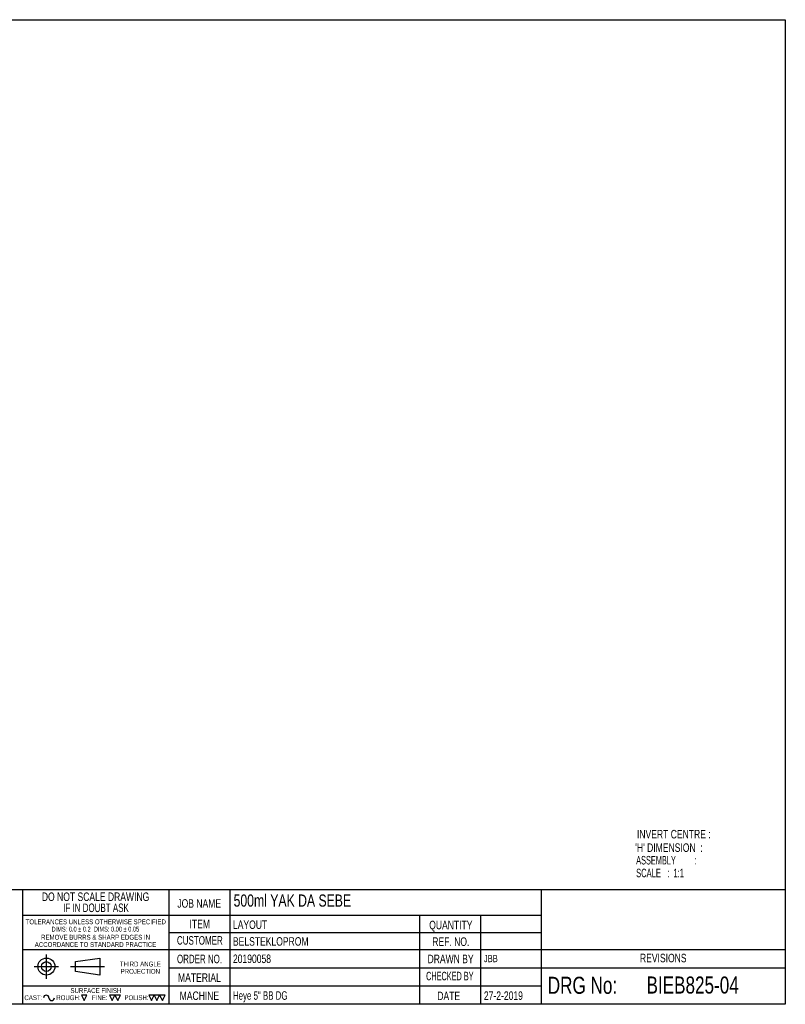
# Model space of a CAD drawing. Header units: millimetres. Extents: x 8 to 586, y 8 to 412.
# Tile 5 of 5: x 272 to 586, y 8 to 412. Entities that reach past the tile are written whole.
import ezdxf

# ---------------------------------------------------------------- set-up
doc = ezdxf.new("R2010")
doc.units = ezdxf.units.MM
doc.layers.add('DIMENSIONS', color=2, linetype='Continuous')
doc.layers.add('TEXT', color=2, linetype='Continuous')
doc.layers.add('OUTLINE', color=7, linetype='Continuous', lineweight=25)
doc.styles.add('SLDTEXTSTYLE0', font='TXT', dxfattribs={"width": 0.75})
doc.styles.add('SLDTEXTSTYLE1', font='TXT', dxfattribs={"width": 0.660714})
doc.styles.add('SLDTEXTSTYLE2', font='TXT', dxfattribs={"width": 0.692308})
doc.styles.add('SLDTEXTSTYLE3', font='TXT', dxfattribs={"width": 0.702531})
doc.styles.add('SLDTEXTSTYLE4', font='TXT', dxfattribs={"width": 0.696874})
doc.styles.add('SLDTEXTSTYLE5', font='TXT', dxfattribs={"width": 0.620208})
doc.styles.add('SLDTEXTSTYLE6', font='TXT', dxfattribs={"width": 0.7})
doc.styles.add('SLDTEXTSTYLE7', font='TXT', dxfattribs={"width": 0.691176})
doc.styles.add('SLDTEXTSTYLE8', font='TXT', dxfattribs={"width": 0.625})
doc.dimstyles.new('SLDDIMSTYLE4', dxfattribs={"dimtxt": 3.5, "dimasz": 2, "dimexe": 0, "dimexo": 0.0625, "dimgap": 0.875, "dimtad": 1, "dimrnd": 1e-09, "dimzin": 12, "dimdsep": 46, "dimtxsty": 'SLDTEXTSTYLE0', "dimsah": 1, "dimcen": 0, "dimadec": 0, "dimazin": 3, "dimtfac": 1, "dimtofl": 0, "dimtmove": 0, "dimatfit": 3, "dimfxl": 0, "dimfrac": 2, "dimtolj": 1, "dimtzin": 12, "dimarcsym": 0})

# ---------------------------------------------------------------- blocks, each defined once
blk = doc.blocks.new('SW_NOTE_0')
at = {"layer": 'TEXT', "color": 0, "char_height": 3.5, "attachment_point": 2}
for s, insert, style in [('DO NOT SCALE DRAWING', (28.71, 4.5), 'SLDTEXTSTYLE0'), ('IF IN DOUBT ASK', (28.89, -0.03), 'SLDTEXTSTYLE6')]:
    blk.add_mtext(s, dxfattribs=dict(at, insert=insert, style=style))
blk = doc.blocks.new('SW_NOTE_0_1')
at = {"layer": 'TEXT', "color": 0, "char_height": 2, "attachment_point": 2}
for s, insert, style in [('TOLERANCES UNLESS OTHERWISE SPECIFIED', (27.09, 2.57), 'SLDTEXTSTYLE0'), ('DIMS: 0.0 ± 0.2  DIMS: 0.00 ± 0.05', (26.93, -0.43), 'SLDTEXTSTYLE7')]:
    blk.add_mtext(s, dxfattribs=dict(at, insert=insert, style=style))
blk = doc.blocks.new('SW_NOTE_0_2')
at = {"layer": 'TEXT', "color": 0, "char_height": 2, "attachment_point": 2, "style": 'SLDTEXTSTYLE0'}
for s, insert in [('REMOVE BURRS & SHARP EDGES IN', (21.78, 2.57)), ('ACCORDANCE TO STANDARD PRACTICE', (21.75, -0.43))]:
    blk.add_mtext(s, dxfattribs=dict(at, insert=insert))
blk = doc.blocks.new('SW_NOTE_0_3')
at = {"layer": 'TEXT', "color": 0, "char_height": 2, "attachment_point": 2, "style": 'SLDTEXTSTYLE0'}
for s, insert in [('THIRD ANGLE', (8.34, 2.57)), ('PROJECTION', (8.33, -0.43))]:
    blk.add_mtext(s, dxfattribs=dict(at, insert=insert))
blk = doc.blocks.new('_D_7')
at = {"layer": 'DIMENSIONS'}
blk.add_line((196.92, 168.41), (179.47, 166.88), dxfattribs=at)
blk.add_solid([(196.92, 168.41), (194.89, 168.73), (194.97, 167.74)], dxfattribs=at)
at = {"layer": 'DIMENSIONS', "insert": (179.08, 171.37), "char_height": 3.5, "attachment_point": 1, "rotation": 5.0119, "style": 'SLDTEXTSTYLE0'}
blk.add_mtext('R101,8', dxfattribs=at)

msp = doc.modelspace()

# ---------------------------------------------------------------- linework, layer by layer
at = {"layer": 'OUTLINE'}
for p, q in [((8, 412), (586, 412)), ((586, 412), (586, 8)), ((586, 55), (183, 55)), ((273, 55), (273, 8)), ((333, 55), (333, 8)), ((358, 55), (358, 8)), ((486, 8), (486, 55)), ((333, 44.5), (273, 44.5)), ((486, 44.5), (333, 44.5)), ((436, 8), (436, 44.5)), ((461, 8), (461, 44.5)), ((333, 37.5), (486, 37.5)), ((273, 30.5), (586, 30.5)), ((282.776, 18.5), (282.776, 28.5)), ((294.675, 25.5), (304.675, 27)), ((294.675, 21.5), (294.675, 25.5)), ((304.675, 27), (304.675, 20)), ((277.776, 23.5), (287.776, 23.5)), ((292.675, 23.5), (306.675, 23.5)), ((304.675, 20), (294.675, 21.5)), ((333, 23), (486, 23)), ((486, 23), (586, 23)), ((486, 15.5), (273, 15.5)), ((299.419, 11.75), (297.169, 11.75)), ((297.169, 11.75), (298.294, 9.5)), ((298.294, 9.5), (299.419, 11.75)), ((310.932, 11.75), (308.682, 11.75)), ((308.682, 11.75), (309.807, 9.5)), ((309.807, 9.5), (310.932, 11.75)), ((313.182, 11.75), (310.932, 11.75)), ((310.932, 11.75), (312.057, 9.5)), ((312.057, 9.5), (313.182, 11.75)), ((327, 11.75), (324.75, 11.75)), ((324.75, 11.75), (325.875, 9.5)), ((325.875, 9.5), (327, 11.75)), ((329.25, 11.75), (327, 11.75)), ((327, 11.75), (328.125, 9.5)), ((328.125, 9.5), (329.25, 11.75)), ((331.5, 11.75), (329.25, 11.75)), ((329.25, 11.75), (330.375, 9.5)), ((330.375, 9.5), (331.5, 11.75)), ((586, 8), (8, 8))]:
    msp.add_line(p, q, dxfattribs=at)
for radius in [3.5, 2]:
    msp.add_circle((282.776, 23.5), radius, dxfattribs=at)
for centre, start, end in [((282.708, 10.625), 0, 180), ((284.958, 10.625), 180, 0)]:
    msp.add_arc(centre, 1.125, start, end, dxfattribs=at)

# ---------------------------------------------------------------- block references
at = {"layer": 'TEXT'}
for name, p in [('SW_NOTE_0', (274.247, 49.382)), ('SW_NOTE_0_1', (275.956, 40.275)), ('SW_NOTE_0_2', (281.179, 33.954)), ('SW_NOTE_0_3', (312.989, 22.954))]:
    msp.add_blockref(name, p, dxfattribs=at)

# ---------------------------------------------------------------- texts
for s, insert, char_height, attachment_point, style in [('INVERT CENTRE :', (525.132, 79.566), 3.5, 1, 'SLDTEXTSTYLE0'), ("'H' DIMENSION  :", (524.444, 74.039), 3.5, 1, 'SLDTEXTSTYLE0'), ('ASSEMBLY         :', (524.796, 68.878), 3.5, 1, 'SLDTEXTSTYLE8'), ('SCALE   :  1:1', (524.796, 63.641), 3.5, 1, 'SLDTEXTSTYLE1'), ('500ml YAK DA SEBE', (359.596, 53.071), 5, 1, 'SLDTEXTSTYLE0'), ('JOB NAME', (345.487, 51.128), 3.5, 2, 'SLDTEXTSTYLE0'), ('ITEM', (345.719, 42.701), 3.5, 2, 'SLDTEXTSTYLE0'), ('LAYOUT', (359.336, 42.422), 3.5, 1, 'SLDTEXTSTYLE0'), ('QUANTITY', (448.743, 42.282), 3.5, 2, 'SLDTEXTSTYLE0'), ('CUSTOMER', (345.756, 35.974), 3.5, 2, 'SLDTEXTSTYLE3'), ('BELSTEKLOPROM', (359.336, 35.546), 3.5, 1, 'SLDTEXTSTYLE0'), ('REF. NO.', (448.743, 35.47), 3.5, 2, 'SLDTEXTSTYLE0'), ('ORDER NO.', (345.608, 28.371), 3.5, 2, 'SLDTEXTSTYLE4'), ('20190058', (359.336, 28.424), 3.5, 1, 'SLDTEXTSTYLE0'), ('DRAWN BY', (448.648, 28.361), 3.5, 2, 'SLDTEXTSTYLE0'), ('JBB', (462.319, 28.29), 3, 1, 'SLDTEXTSTYLE0'), ('REVISIONS', (535.919, 28.74), 3.5, 2, 'SLDTEXTSTYLE0'), ('MATERIAL', (345.571, 20.703), 3.5, 2, 'SLDTEXTSTYLE0'), ('CHECKED BY', (448.336, 21.339), 3.5, 2, 'SLDTEXTSTYLE5'), ('DRG No:', (488.52, 19.303), 7, 1, 'SLDTEXTSTYLE0'), ('BIEB825-04', (529.047, 19.41), 7, 1, 'SLDTEXTSTYLE0'), ('SURFACE FINISH', (303.101, 14.636), 2, 2, 'SLDTEXTSTYLE0'), ('MACHINE', (345.568, 13.254), 3.5, 2, 'SLDTEXTSTYLE0'), ('Heye 5" BB DG', (359.329, 13.353), 3.5, 1, 'SLDTEXTSTYLE2'), ('DATE', (447.867, 13.206), 3.5, 2, 'SLDTEXTSTYLE0'), ('27-2-2019', (462.319, 13.305), 3.5, 1, 'SLDTEXTSTYLE0'), ('CAST:', (273.741, 11.719), 2, 1, 'SLDTEXTSTYLE0'), ('ROUGH:', (286.818, 11.719), 2, 1, 'SLDTEXTSTYLE0'), ('FINE:', (301.472, 11.719), 2, 1, 'SLDTEXTSTYLE0'), ('POLISH:', (314.824, 11.719), 2, 1, 'SLDTEXTSTYLE0')]:
    msp.add_mtext(s, dxfattribs=dict(at, insert=insert, char_height=char_height, attachment_point=attachment_point, style=style))

# ---------------------------------------------------------------- dimensions: what is measured, and where the dimension line sits
at = {"layer": 'DIMENSIONS'}
dim = msp.add_radius_dim(center=(298.334, 177.303), mpoint=(196.923, 168.41), dimstyle='SLDDIMSTYLE4', dxfattribs=at)
dim.commit()
dim.dimension.update_dxf_attribs({"geometry": '_D_7', "text_midpoint": (186.648, 167.509), "dimtype": 164})

doc.saveas('drawing.dxf')
